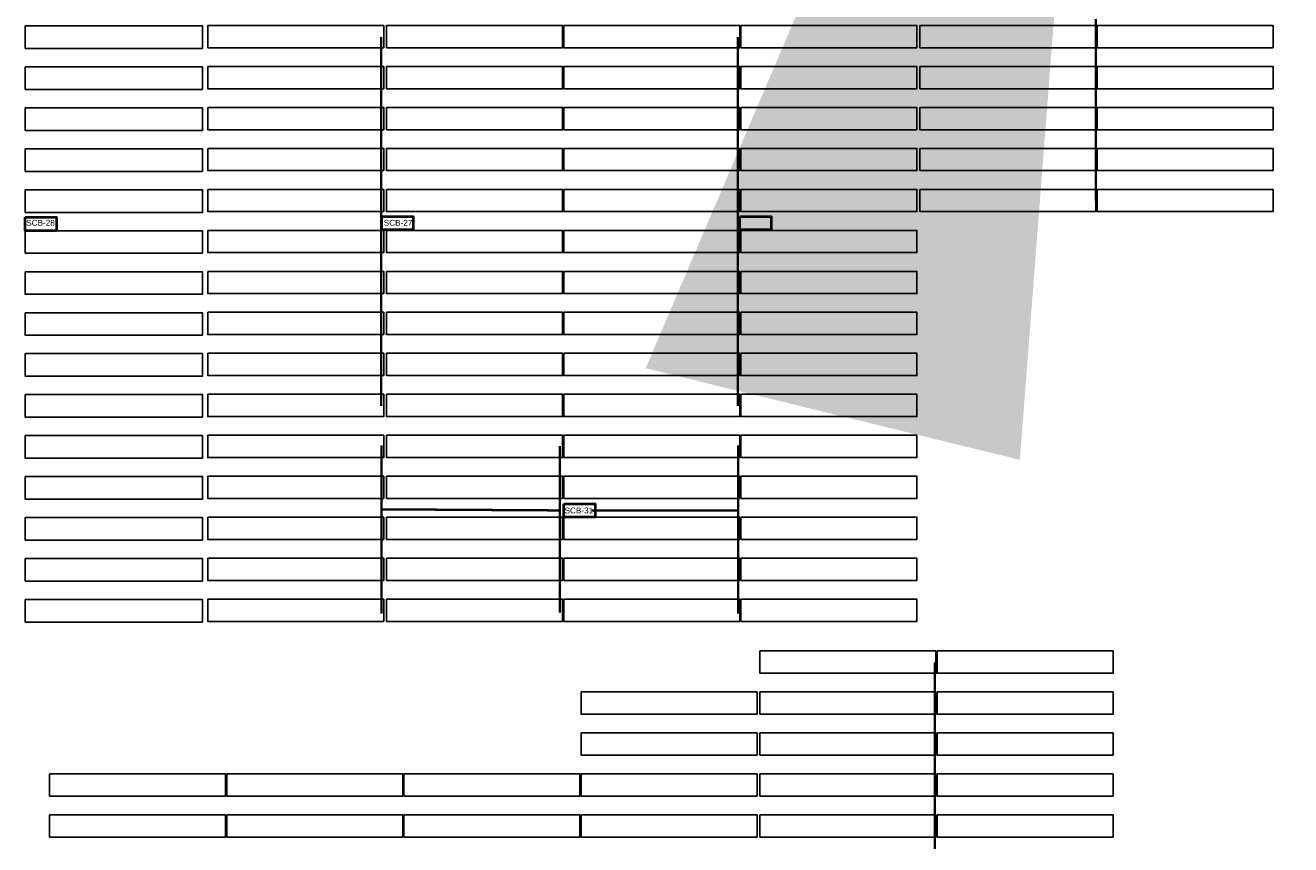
# Model space of a CAD drawing. Header units: inches. Extents: x 727810 to 1461440, y 2714588 to 5435005.
# Tile 133 of 233: x 729354 to 729570, y 2715823 to 2715963. Entities that reach past the tile are written whole.
import ezdxf

# ---------------------------------------------------------------- set-up
doc = ezdxf.new("R2010")
doc.units = ezdxf.units.IN
doc.header["$MEASUREMENT"] = 0
for name, color, linetype in [('Inverter Room', 7, 'Continuous'), ('Saatvik', 5, 'Continuous'), ('SCB', 7, 'Continuous'), ('SMB LOCATION', 7, 'Continuous'), ('table number', 51, 'Continuous'), ('tranch', 7, 'Continuous')]:
    doc.layers.add(name, color=color, linetype=linetype)
doc.styles.add('ROMANS', font='ROMANS.shx', dxfattribs={"height": 10})
doc.styles.get("Standard").update_dxf_attribs({"font": 'arial.ttf'})
doc.dimstyles.new('ROMANS$7', dxfattribs={"dimscale": 100, "dimtxt": 2.5, "dimasz": 2, "dimexe": 20, "dimexo": 20, "dimgap": 0.5, "dimtad": 1, "dimdec": 0, "dimrnd": 5, "dimzin": 0, "dimdsep": 46, "dimtxsty": 'ROMANS', "dimcen": 0.09, "dimdle": 20, "dimclrd": 256, "dimclre": 256, "dimclrt": 3, "dimadec": 0, "dimazin": 0, "dimtfac": 20, "dimtdec": 0, "dimtix": 1, "dimtmove": 2, "dimatfit": 3, "dimfxl": 1, "dimtolj": 1, "dimtzin": 0, "dimarcsym": 0})

# ---------------------------------------------------------------- blocks, each defined once
blk = doc.blocks.new('245')
at = {"layer": 'SCB', "lineweight": 40}
for points in [[(727940.22, 2716280.28), (727945.56, 2716280.28), (727945.56, 2716277.98)], [(727945.56, 2716277.98), (727940.22, 2716277.98), (727940.22, 2716280.28)]]:
    blk.add_lwpolyline(points, dxfattribs=at)

msp = doc.modelspace()

# ---------------------------------------------------------------- linework, layer by layer
at = {"layer": 'Saatvik', "color": 5}
for points in [[(729353.62993, 2715962.97565), (729383.84993, 2715962.97565), (729383.84993, 2715959.11565), (729353.62993, 2715959.11565), (729353.62993, 2715962.97565)], [(729384.76993, 2715963.03565), (729414.80993, 2715963.03565), (729414.80993, 2715959.23565), (729384.76993, 2715959.23565), (729384.76993, 2715963.03565)], [(729415.30993, 2715963.03565), (729445.34993, 2715963.03565), (729445.34993, 2715959.23565), (729415.30993, 2715959.23565), (729415.30993, 2715963.03565)], [(729445.54993, 2715963.03565), (729475.58993, 2715963.03565), (729475.58993, 2715959.23565), (729445.54993, 2715959.23565), (729445.54993, 2715963.03565)], [(729475.78993, 2715963.03565), (729505.82993, 2715963.03565), (729505.82993, 2715959.23565), (729475.78993, 2715959.23565), (729475.78993, 2715963.03565)], [(729506.32993, 2715963.03565), (729536.36993, 2715963.03565), (729536.36993, 2715959.23565), (729506.32993, 2715959.23565), (729506.32993, 2715963.03565)], [(729536.56993, 2715963.03565), (729566.60993, 2715963.03565), (729566.60993, 2715959.23565), (729536.56993, 2715959.23565), (729536.56993, 2715963.03565)], [(729384.76993, 2715956.03565), (729414.80993, 2715956.03565), (729414.80993, 2715952.23565), (729384.76993, 2715952.23565), (729384.76993, 2715956.03565)], [(729415.30993, 2715956.03565), (729445.34993, 2715956.03565), (729445.34993, 2715952.23565), (729415.30993, 2715952.23565), (729415.30993, 2715956.03565)], [(729445.54993, 2715956.03565), (729475.58993, 2715956.03565), (729475.58993, 2715952.23565), (729445.54993, 2715952.23565), (729445.54993, 2715956.03565)], [(729475.78993, 2715956.03565), (729505.82993, 2715956.03565), (729505.82993, 2715952.23565), (729475.78993, 2715952.23565), (729475.78993, 2715956.03565)], [(729506.32993, 2715956.03565), (729536.36993, 2715956.03565), (729536.36993, 2715952.23565), (729506.32993, 2715952.23565), (729506.32993, 2715956.03565)], [(729536.56993, 2715956.03565), (729566.60993, 2715956.03565), (729566.60993, 2715952.23565), (729536.56993, 2715952.23565), (729536.56993, 2715956.03565)], [(729353.62993, 2715955.97565), (729383.84993, 2715955.97565), (729383.84993, 2715952.11565), (729353.62993, 2715952.11565), (729353.62993, 2715955.97565)], [(729353.62993, 2715948.97565), (729383.84993, 2715948.97565), (729383.84993, 2715945.11565), (729353.62993, 2715945.11565), (729353.62993, 2715948.97565)], [(729384.76993, 2715949.03565), (729414.80993, 2715949.03565), (729414.80993, 2715945.23565), (729384.76993, 2715945.23565), (729384.76993, 2715949.03565)], [(729415.30993, 2715949.03565), (729445.34993, 2715949.03565), (729445.34993, 2715945.23565), (729415.30993, 2715945.23565), (729415.30993, 2715949.03565)], [(729445.54993, 2715949.03565), (729475.58993, 2715949.03565), (729475.58993, 2715945.23565), (729445.54993, 2715945.23565), (729445.54993, 2715949.03565)], [(729475.78993, 2715949.03565), (729505.82993, 2715949.03565), (729505.82993, 2715945.23565), (729475.78993, 2715945.23565), (729475.78993, 2715949.03565)], [(729506.32993, 2715949.03565), (729536.36993, 2715949.03565), (729536.36993, 2715945.23565), (729506.32993, 2715945.23565), (729506.32993, 2715949.03565)], [(729536.56993, 2715949.03565), (729566.60993, 2715949.03565), (729566.60993, 2715945.23565), (729536.56993, 2715945.23565), (729536.56993, 2715949.03565)], [(729353.62993, 2715941.97565), (729383.84993, 2715941.97565), (729383.84993, 2715938.11565), (729353.62993, 2715938.11565), (729353.62993, 2715941.97565)], [(729384.76993, 2715942.03565), (729414.80993, 2715942.03565), (729414.80993, 2715938.23565), (729384.76993, 2715938.23565), (729384.76993, 2715942.03565)], [(729415.30993, 2715942.03565), (729445.34993, 2715942.03565), (729445.34993, 2715938.23565), (729415.30993, 2715938.23565), (729415.30993, 2715942.03565)], [(729445.54993, 2715942.03565), (729475.58993, 2715942.03565), (729475.58993, 2715938.23565), (729445.54993, 2715938.23565), (729445.54993, 2715942.03565)], [(729475.78993, 2715942.03565), (729505.82993, 2715942.03565), (729505.82993, 2715938.23565), (729475.78993, 2715938.23565), (729475.78993, 2715942.03565)], [(729506.32993, 2715942.03565), (729536.36993, 2715942.03565), (729536.36993, 2715938.23565), (729506.32993, 2715938.23565), (729506.32993, 2715942.03565)], [(729536.56993, 2715942.03565), (729566.60993, 2715942.03565), (729566.60993, 2715938.23565), (729536.56993, 2715938.23565), (729536.56993, 2715942.03565)], [(729353.62993, 2715934.97565), (729383.84993, 2715934.97565), (729383.84993, 2715931.11565), (729353.62993, 2715931.11565), (729353.62993, 2715934.97565)], [(729384.76993, 2715935.03565), (729414.80993, 2715935.03565), (729414.80993, 2715931.23565), (729384.76993, 2715931.23565), (729384.76993, 2715935.03565)], [(729415.30993, 2715935.03565), (729445.34993, 2715935.03565), (729445.34993, 2715931.23565), (729415.30993, 2715931.23565), (729415.30993, 2715935.03565)], [(729445.54993, 2715935.03565), (729475.58993, 2715935.03565), (729475.58993, 2715931.23565), (729445.54993, 2715931.23565), (729445.54993, 2715935.03565)], [(729475.78993, 2715935.03565), (729505.82993, 2715935.03565), (729505.82993, 2715931.23565), (729475.78993, 2715931.23565), (729475.78993, 2715935.03565)], [(729506.32993, 2715935.03565), (729536.36993, 2715935.03565), (729536.36993, 2715931.23565), (729506.32993, 2715931.23565), (729506.32993, 2715935.03565)], [(729536.56993, 2715935.03565), (729566.60993, 2715935.03565), (729566.60993, 2715931.23565), (729536.56993, 2715931.23565), (729536.56993, 2715935.03565)], [(729353.62993, 2715927.97565), (729383.84993, 2715927.97565), (729383.84993, 2715924.11565), (729353.62993, 2715924.11565), (729353.62993, 2715930.10469)], [(729384.76993, 2715928.03565), (729414.80993, 2715928.03565), (729414.80993, 2715924.23565), (729384.76993, 2715924.23565), (729384.76993, 2715928.03565)], [(729415.30993, 2715928.03565), (729445.34993, 2715928.03565), (729445.34993, 2715924.23565), (729415.30993, 2715924.23565), (729415.30993, 2715928.03565)], [(729445.54993, 2715928.03565), (729475.58993, 2715928.03565), (729475.58993, 2715924.23565), (729445.54993, 2715924.23565), (729445.54993, 2715928.03565)], [(729475.78993, 2715928.03565), (729505.82993, 2715928.03565), (729505.82993, 2715924.23565), (729475.78993, 2715924.23565), (729475.78993, 2715928.03565)], [(729353.62993, 2715920.97565), (729383.84993, 2715920.97565), (729383.84993, 2715917.11565), (729353.62993, 2715917.11565), (729353.62993, 2715920.97565)], [(729384.76993, 2715921.03565), (729414.80993, 2715921.03565), (729414.80993, 2715917.23565), (729384.76993, 2715917.23565), (729384.76993, 2715921.03565)], [(729415.30993, 2715921.03565), (729445.34993, 2715921.03565), (729445.34993, 2715917.23565), (729415.30993, 2715917.23565), (729415.30993, 2715921.03565)], [(729445.54993, 2715921.03565), (729475.58993, 2715921.03565), (729475.58993, 2715917.23565), (729445.54993, 2715917.23565), (729445.54993, 2715921.03565)], [(729475.78993, 2715921.03565), (729505.82993, 2715921.03565), (729505.82993, 2715917.23565), (729475.78993, 2715917.23565), (729475.78993, 2715921.03565)], [(729353.62993, 2715913.97565), (729383.84993, 2715913.97565), (729383.84993, 2715910.11565), (729353.62993, 2715910.11565), (729353.62993, 2715913.97565)], [(729384.76993, 2715914.03565), (729414.80993, 2715914.03565), (729414.80993, 2715910.23565), (729384.76993, 2715910.23565), (729384.76993, 2715914.03565)], [(729415.30993, 2715914.03565), (729445.34993, 2715914.03565), (729445.34993, 2715910.23565), (729415.30993, 2715910.23565), (729415.30993, 2715914.03565)], [(729445.54993, 2715914.03565), (729475.58993, 2715914.03565), (729475.58993, 2715910.23565), (729445.54993, 2715910.23565), (729445.54993, 2715914.03565)], [(729475.78993, 2715914.03565), (729505.82993, 2715914.03565), (729505.82993, 2715910.23565), (729475.78993, 2715910.23565), (729475.78993, 2715914.03565)], [(729353.62993, 2715906.97565), (729383.84993, 2715906.97565), (729383.84993, 2715903.11565), (729353.62993, 2715903.11565), (729353.62993, 2715906.97565)], [(729384.76993, 2715907.03565), (729414.80993, 2715907.03565), (729414.80993, 2715903.23565), (729384.76993, 2715903.23565), (729384.76993, 2715907.03565)], [(729415.30993, 2715907.03565), (729445.34993, 2715907.03565), (729445.34993, 2715903.23565), (729415.30993, 2715903.23565), (729415.30993, 2715907.03565)], [(729445.54993, 2715907.03565), (729475.58993, 2715907.03565), (729475.58993, 2715903.23565), (729445.54993, 2715903.23565), (729445.54993, 2715907.03565)], [(729475.78993, 2715907.03565), (729505.82993, 2715907.03565), (729505.82993, 2715903.23565), (729475.78993, 2715903.23565), (729475.78993, 2715907.03565)], [(729353.62993, 2715899.97565), (729383.84993, 2715899.97565), (729383.84993, 2715896.11565), (729353.62993, 2715896.11565), (729353.62993, 2715899.97565)], [(729384.76993, 2715900.03565), (729414.80993, 2715900.03565), (729414.80993, 2715896.23565), (729384.76993, 2715896.23565), (729384.76993, 2715900.03565)], [(729415.30993, 2715900.03565), (729445.34993, 2715900.03565), (729445.34993, 2715896.23565), (729415.30993, 2715896.23565), (729415.30993, 2715900.03565)], [(729445.54993, 2715900.03565), (729475.58993, 2715900.03565), (729475.58993, 2715896.23565), (729445.54993, 2715896.23565), (729445.54993, 2715900.03565)], [(729475.78993, 2715900.03565), (729505.82993, 2715900.03565), (729505.82993, 2715896.23565), (729475.78993, 2715896.23565), (729475.78993, 2715900.03565)], [(729353.62993, 2715892.97565), (729383.84993, 2715892.97565), (729383.84993, 2715889.11565), (729353.62993, 2715889.11565), (729353.62993, 2715892.97565)], [(729384.76993, 2715893.03565), (729414.80993, 2715893.03565), (729414.80993, 2715889.23565), (729384.76993, 2715889.23565), (729384.76993, 2715893.03565)], [(729415.30993, 2715893.03565), (729445.34993, 2715893.03565), (729445.34993, 2715889.23565), (729415.30993, 2715889.23565), (729415.30993, 2715893.03565)], [(729445.54993, 2715893.03565), (729475.58993, 2715893.03565), (729475.58993, 2715889.23565), (729445.54993, 2715889.23565), (729445.54993, 2715893.03565)], [(729475.78993, 2715893.03565), (729505.82993, 2715893.03565), (729505.82993, 2715889.23565), (729475.78993, 2715889.23565), (729475.78993, 2715893.03565)], [(729353.62993, 2715885.97565), (729383.84993, 2715885.97565), (729383.84993, 2715882.11565), (729353.62993, 2715882.11565), (729353.62993, 2715885.97565)], [(729384.76993, 2715886.03565), (729414.80993, 2715886.03565), (729414.80993, 2715882.23565), (729384.76993, 2715882.23565), (729384.76993, 2715886.03565)], [(729415.30993, 2715886.03565), (729445.34993, 2715886.03565), (729445.34993, 2715882.23565), (729415.30993, 2715882.23565), (729415.30993, 2715886.03565)], [(729445.54993, 2715886.03565), (729475.58993, 2715886.03565), (729475.58993, 2715882.23565), (729445.54993, 2715882.23565), (729445.54993, 2715886.03565)], [(729475.78993, 2715886.03565), (729505.82993, 2715886.03565), (729505.82993, 2715882.23565), (729475.78993, 2715882.23565), (729475.78993, 2715886.03565)], [(729353.62993, 2715878.97565), (729383.84993, 2715878.97565), (729383.84993, 2715875.11565), (729353.62993, 2715875.11565), (729353.62993, 2715878.97565)], [(729384.76993, 2715879.03565), (729414.80993, 2715879.03565), (729414.80993, 2715875.23565), (729384.76993, 2715875.23565), (729384.76993, 2715879.03565)], [(729415.30993, 2715879.03565), (729445.34993, 2715879.03565), (729445.34993, 2715875.23565), (729415.30993, 2715875.23565), (729415.30993, 2715879.03565)], [(729445.54993, 2715879.03565), (729475.58993, 2715879.03565), (729475.58993, 2715875.23565), (729445.54993, 2715875.23565), (729445.54993, 2715879.03565)], [(729475.78993, 2715879.03565), (729505.82993, 2715879.03565), (729505.82993, 2715875.23565), (729475.78993, 2715875.23565), (729475.78993, 2715879.03565)], [(729353.62993, 2715871.97565), (729383.84993, 2715871.97565), (729383.84993, 2715868.11565), (729353.62993, 2715868.11565), (729353.62993, 2715871.97565)], [(729384.76993, 2715872.03565), (729414.80993, 2715872.03565), (729414.80993, 2715868.23565), (729384.76993, 2715868.23565), (729384.76993, 2715872.03565)], [(729415.30993, 2715872.03565), (729445.34993, 2715872.03565), (729445.34993, 2715868.23565), (729415.30993, 2715868.23565), (729415.30993, 2715872.03565)], [(729445.54993, 2715872.03565), (729475.58993, 2715872.03565), (729475.58993, 2715868.23565), (729445.54993, 2715868.23565), (729445.54993, 2715872.03565)], [(729475.78993, 2715872.03565), (729505.82993, 2715872.03565), (729505.82993, 2715868.23565), (729475.78993, 2715868.23565), (729475.78993, 2715872.03565)], [(729353.62993, 2715864.97565), (729383.84993, 2715864.97565), (729383.84993, 2715861.11565), (729353.62993, 2715861.11565), (729353.62993, 2715864.97565)], [(729384.76993, 2715865.03565), (729414.80993, 2715865.03565), (729414.80993, 2715861.23565), (729384.76993, 2715861.23565), (729384.76993, 2715865.03565)], [(729415.30993, 2715865.03565), (729445.34993, 2715865.03565), (729445.34993, 2715861.23565), (729415.30993, 2715861.23565), (729415.30993, 2715865.03565)], [(729445.54993, 2715865.03565), (729475.58993, 2715865.03565), (729475.58993, 2715861.23565), (729445.54993, 2715861.23565), (729445.54993, 2715865.03565)], [(729475.78993, 2715865.03565), (729505.82993, 2715865.03565), (729505.82993, 2715861.23565), (729475.78993, 2715861.23565), (729475.78993, 2715865.03565)], [(729479.03124, 2715856.19597), (729509.07124, 2715856.19597), (729509.07124, 2715852.39597), (729479.03124, 2715852.39597), (729479.03124, 2715856.19597)], [(729509.27124, 2715856.19597), (729539.31124, 2715856.19597), (729539.31124, 2715852.39597), (729509.27124, 2715852.39597), (729509.27124, 2715856.19597)], [(729448.49124, 2715849.19597), (729478.53124, 2715849.19597), (729478.53124, 2715845.39597), (729448.49124, 2715845.39597), (729448.49124, 2715849.19597)], [(729479.03124, 2715849.19597), (729509.07124, 2715849.19597), (729509.07124, 2715845.39597), (729479.03124, 2715845.39597), (729479.03124, 2715849.19597)], [(729509.27124, 2715849.19597), (729539.31124, 2715849.19597), (729539.31124, 2715845.39597), (729509.27124, 2715845.39597), (729509.27124, 2715849.19597)], [(729448.49124, 2715842.19597), (729478.53124, 2715842.19597), (729478.53124, 2715838.39597), (729448.49124, 2715838.39597), (729448.49124, 2715842.19597)], [(729479.03124, 2715842.19597), (729509.07124, 2715842.19597), (729509.07124, 2715838.39597), (729479.03124, 2715838.39597), (729479.03124, 2715842.19597)], [(729509.27124, 2715842.19597), (729539.31124, 2715842.19597), (729539.31124, 2715838.39597), (729509.27124, 2715838.39597), (729509.27124, 2715842.19597)], [(729357.77124, 2715835.19597), (729387.81124, 2715835.19597), (729387.81124, 2715831.39597), (729357.77124, 2715831.39597), (729357.77124, 2715835.19597)], [(729388.01124, 2715835.19597), (729418.05124, 2715835.19597), (729418.05124, 2715831.39597), (729388.01124, 2715831.39597), (729388.01124, 2715835.19597)], [(729418.25124, 2715835.19597), (729448.29124, 2715835.19597), (729448.29124, 2715831.39597), (729418.25124, 2715831.39597), (729418.25124, 2715835.19597)], [(729448.49124, 2715835.19597), (729478.53124, 2715835.19597), (729478.53124, 2715831.39597), (729448.49124, 2715831.39597), (729448.49124, 2715835.19597)], [(729479.03124, 2715835.19597), (729509.07124, 2715835.19597), (729509.07124, 2715831.39597), (729479.03124, 2715831.39597), (729479.03124, 2715835.19597)], [(729509.27124, 2715835.19597), (729539.31124, 2715835.19597), (729539.31124, 2715831.39597), (729509.27124, 2715831.39597), (729509.27124, 2715835.19597)], [(729357.77124, 2715828.19597), (729387.81124, 2715828.19597), (729387.81124, 2715824.39597), (729357.77124, 2715824.39597), (729357.77124, 2715828.19597)], [(729388.01124, 2715828.19597), (729418.05124, 2715828.19597), (729418.05124, 2715824.39597), (729388.01124, 2715824.39597), (729388.01124, 2715828.19597)], [(729418.25124, 2715828.19597), (729448.29124, 2715828.19597), (729448.29124, 2715824.39597), (729418.25124, 2715824.39597), (729418.25124, 2715828.19597)], [(729448.49124, 2715828.19597), (729478.53124, 2715828.19597), (729478.53124, 2715824.39597), (729448.49124, 2715824.39597), (729448.49124, 2715828.19597)], [(729479.03124, 2715828.19597), (729509.07124, 2715828.19597), (729509.07124, 2715824.39597), (729479.03124, 2715824.39597), (729479.03124, 2715828.19597)], [(729509.27124, 2715828.19597), (729539.31124, 2715828.19597), (729539.31124, 2715824.39597), (729509.27124, 2715824.39597), (729509.27124, 2715828.19597)]]:
    msp.add_lwpolyline(points, dxfattribs=at)
at = {"layer": 'tranch', "const_width": 0.4}
for points in [[(729536.37247, 2715964.12645), (729536.37247, 2715933.04565)], [(729414.39247, 2715929.12645), (729414.39247, 2715961.04565)], [(729475.23247, 2715929.12645), (729475.23247, 2715961.04565)], [(729414.39247, 2715929.12645), (729414.39247, 2715898.04565)], [(729475.23247, 2715929.12645), (729475.23247, 2715898.04565)], [(729414.44961, 2715891.3162), (729414.44961, 2715862.55477)], [(729444.8819, 2715880.20147), (729444.8819, 2715891.22459)], [(729475.33525, 2715891.3162), (729475.33525, 2715862.55477)], [(729414.44961, 2715880.38284), (729444.8819, 2715880.20147)], [(729444.8819, 2715880.20147), (729444.8819, 2715862.70747)], [(729450.31932, 2715880.20147), (729475.33525, 2715880.20147)], [(729508.87124, 2715822.34677), (729508.87124, 2715854.26597)]]:
    msp.add_lwpolyline(points, dxfattribs=at)

# ---------------------------------------------------------------- block references
at = {"layer": 'SMB LOCATION', "color": 1, "lineweight": 40}
for p in [(1413.41077, -350), (1474.25077, -349.88), (1535.39077, -349.88), (1505.33077, -398.94)]:
    msp.add_blockref('245', p, dxfattribs=at)

# ---------------------------------------------------------------- texts
at = {"layer": 'table number', "color": 7, "lineweight": 40, "char_height": 1, "attachment_point": 3}
for s, insert in [('SCB-28', (729358.66871, 2715929.82676)), ('SCB-27', (729419.70426, 2715929.82676)), ('SCB-31', (729450.55925, 2715880.68946))]:
    msp.add_mtext_dynamic_manual_height_columns(s, width=10.9628712, gutter_width=20.36957, heights=[0], dxfattribs=dict(at, insert=insert))

# ---------------------------------------------------------------- leaders
at = {"layer": 'Inverter Room', "ltscale": 0.5}
for points in [[(729539.02341, 2716090.92276, 0.43898), (729538.78269, 2716089.93977, 0.43898), (729538.21609, 2716089.94742, 0.43898)], [(729541.72334, 2716090.92276, 0.21136), (729542.22502, 2716090.10463, 0.21136), (729542.55517, 2716090.10999, 0.21136)]]:
    msp.add_leader(points, dimstyle='ROMANS$7', override={"dimtxt": 150, "dimgap": 0.5, "dimtad": 0, "dimtfill": 1, "dimarcsym": 1}, dxfattribs=at)

doc.saveas('drawing.dxf')
